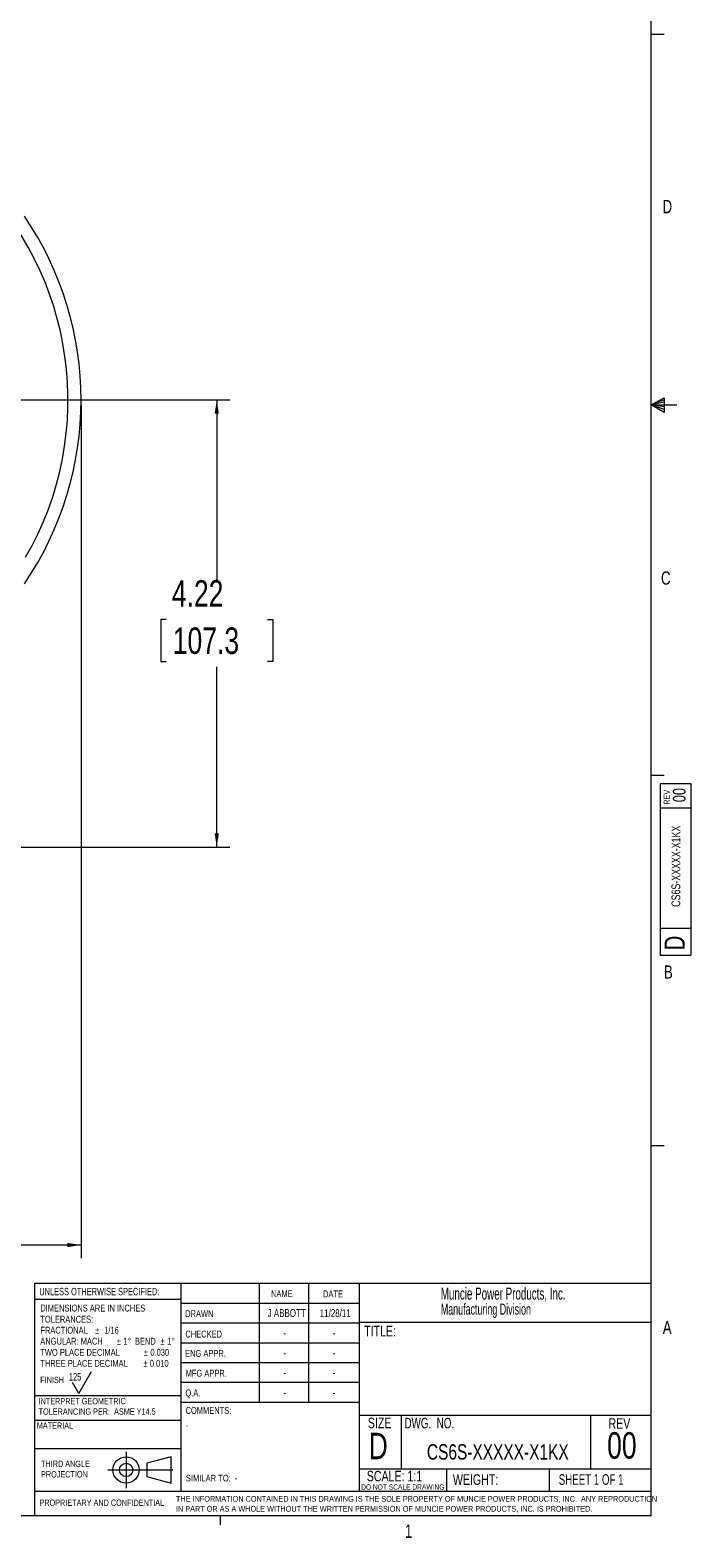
# Model space of a CAD drawing. Header units: inches. Extents: x 0.3 to 33.9, y 0.2 to 21.7.
# Tile 18 of 23: x 27.7 to 33.9, y 0.2 to 14.5. Entities that reach past the tile are written whole.
import ezdxf

# ---------------------------------------------------------------- set-up
doc = ezdxf.new("R2010")
doc.units = ezdxf.units.IN
doc.header["$MEASUREMENT"] = 0
doc.header["$PDSIZE"] = -1
doc.linetypes.add('CENTERX2', pattern=[0.8, 0.5, -0.1, 0.1, -0.1])
doc.layers.add('BORDER', color=7, linetype='Continuous', lineweight=15)
doc.layers.add('SLD-0', color=7, linetype='Continuous', lineweight=15)
doc.styles.add('SLDTEXTSTYLE0', font='TXT', dxfattribs={"width": 0.75})
doc.styles.add('SLDTEXTSTYLE1', font='TXT', dxfattribs={"width": 0.605})
doc.styles.add('SLDTEXTSTYLE2', font='TXT', dxfattribs={"width": 0.694444})
doc.styles.add('SLDTEXTSTYLE3', font='TXT', dxfattribs={"width": 0.6875})
doc.dimstyles.new('SLDDIMSTYLE0', dxfattribs={"dimtxt": 0.25, "dimasz": 0.13, "dimexe": 0, "dimexo": 0.0625, "dimgap": 0.0625, "dimtad": 0, "dimtih": 1, "dimtoh": 1, "dimdec": 4, "dimrnd": 1e-09, "dimzin": 12, "dimdsep": 46, "dimtxsty": 'SLDTEXTSTYLE0', "dimsah": 1, "dimcen": 0.09, "dimadec": 0, "dimazin": 3, "dimtfac": 1, "dimtdec": 4, "dimtofl": 0, "dimtmove": 0, "dimatfit": 3, "dimfxl": 1, "dimfrac": 2, "dimtolj": 1, "dimtzin": 12, "dimarcsym": 0})

# ---------------------------------------------------------------- blocks, each defined once
blk = doc.blocks.new('Block1')
at = {"layer": 'SLD-0', "color": 1, "linetype": 'CENTERX2'}
for p, q in [((3.162, 0.867), (3.162, 0.522)), ((2.989, 0.695), (3.334, 0.695))]:
    blk.add_line(p, q, dxfattribs=at)
at = {"layer": 'SLD-0', "color": 1}
for p, q in [((3.589, 0.818), (3.359, 0.758)), ((3.359, 0.758), (3.359, 0.632)), ((3.589, 0.571), (3.589, 0.818)), ((3.334, 0.695), (3.604, 0.695)), ((3.359, 0.632), (3.589, 0.571))]:
    blk.add_line(p, q, dxfattribs=at)
for radius in [0.124, 0.0629]:
    blk.add_circle((3.162, 0.695), radius, dxfattribs=at)
blk = doc.blocks.new('SW_NOTE_0')
at = {"layer": 'SLD-0', "color": 0, "char_height": 0.06, "attachment_point": 1, "style": 'SLDTEXTSTYLE0'}
for s, insert in [('THIRD ANGLE', (0, 0.077)), ('PROJECTION', (0, -0.022))]:
    blk.add_mtext(s, dxfattribs=dict(at, insert=insert))
blk = doc.blocks.new('SW_NOTE_1')
at = {"layer": 'SLD-0', "color": 0, "char_height": 0.055, "attachment_point": 1, "style": 'SLDTEXTSTYLE0'}
for s, insert in [('THE INFORMATION CONTAINED IN THIS DRAWING IS THE SOLE PROPERTY OF MUNCIE POWER PRODUCTS, INC.  ANY REPRODUCTION', (0, 0.071)), ('IN PART OR AS A WHOLE WITHOUT THE WRITTEN PERMISSION OF MUNCIE POWER PRODUCTS, INC. IS PROHIBITED.', (0, -0.023))]:
    blk.add_mtext(s, dxfattribs=dict(at, insert=insert))
blk = doc.blocks.new('SW_NOTE_2')
at = {"layer": 'SLD-0', "color": 0, "char_height": 0.065, "attachment_point": 1, "style": 'SLDTEXTSTYLE0'}
for s, insert in [('DIMENSIONS ARE IN INCHES', (0, 0.084)), ('TOLERANCES:', (0, -0.021)), ('FRACTIONAL', (0, -0.125)), ('%%p', (0.518, -0.125)), ('1/16', (0.604, -0.125)), ('ANGULAR: MACH', (0, -0.229)), ('%%p', (0.723, -0.229)), ('1', (0.785, -0.229)), ('%%d', (0.829, -0.229)), ('BEND', (0.895, -0.229)), ('%%p', (1.137, -0.229)), ('1', (1.199, -0.229)), ('%%d', (1.243, -0.229)), ('TWO PLACE DECIMAL', (0, -0.334)), ('%%p', (0.979, -0.334)), ('0.030', (1.041, -0.334)), ('THREE PLACE DECIMAL', (0, -0.438)), ('%%p', (0.974, -0.438)), ('0.010', (1.036, -0.438))]:
    blk.add_mtext(s, dxfattribs=dict(at, insert=insert))
blk = doc.blocks.new('SW_NOTE_3')
at = {"layer": 'SLD-0', "color": 0, "char_height": 0.06, "attachment_point": 1, "style": 'SLDTEXTSTYLE0'}
for s, insert in [('INTERPRET GEOMETRIC', (0, 0.077)), ('TOLERANCING PER:  ASME Y14.5', (0, -0.022))]:
    blk.add_mtext(s, dxfattribs=dict(at, insert=insert))
blk = doc.blocks.new('SW_NOTE_4')
at = {"layer": 'SLD-0', "color": 0, "attachment_point": 1, "style": 'SLDTEXTSTYLE1'}
for s, insert, char_height in [('Muncie Power Products, Inc.', (0, 0.147), 0.11458), ('Manufacturing Division', (0, -0.005), 0.10417)]:
    blk.add_mtext(s, dxfattribs=dict(at, insert=insert, char_height=char_height))
blk = doc.blocks.new('*D9')
at = {"layer": 'SLD-0'}
for p, q in [((28.133, 10.906), (28.133, 2.846)), ((23.803, 6.901), (23.803, 2.846)), ((25.489, 3.008), (25.438, 3.008)), ((25.438, 3.008), (25.438, 2.611)), ((26.447, 3.008), (26.498, 3.008)), ((26.498, 3.008), (26.498, 2.611)), ((23.803, 2.971), (25.349, 2.971)), ((28.133, 2.971), (26.587, 2.971)), ((25.438, 2.611), (25.489, 2.611)), ((26.498, 2.611), (26.447, 2.611))]:
    blk.add_line(p, q, dxfattribs=at)
for points in [[(23.803, 2.971), (23.933, 2.951), (23.933, 2.991)], [(28.133, 2.971), (28.003, 2.991), (28.003, 2.951)]]:
    blk.add_solid(points, dxfattribs=at)
at = {"layer": 'SLD-0', "char_height": 0.25, "attachment_point": 1, "style": 'SLDTEXTSTYLE0'}
for s, insert in [('4.33', (25.543, 3.381, 0.004)), ('110.0', (25.552, 2.934, 0.004))]:
    blk.add_mtext(s, dxfattribs=dict(at, insert=insert))
blk = doc.blocks.new('*D15')
at = {"layer": 'SLD-0'}
for p, q in [((26.117, 10.956), (29.541, 10.956)), ((29.416, 10.956), (29.416, 9.254)), ((28.937, 8.88), (28.886, 8.88)), ((28.886, 8.88), (28.886, 8.483)), ((29.895, 8.88), (29.946, 8.88)), ((29.946, 8.88), (29.946, 8.483)), ((28.886, 8.483), (28.937, 8.483)), ((29.416, 6.731), (29.416, 8.433)), ((29.946, 8.483), (29.895, 8.483)), ((25.664, 6.731), (29.541, 6.731))]:
    blk.add_line(p, q, dxfattribs=at)
for points in [[(29.416, 10.956), (29.396, 10.826), (29.436, 10.826)], [(29.416, 6.731), (29.436, 6.861), (29.396, 6.861)]]:
    blk.add_solid(points, dxfattribs=at)
at = {"layer": 'SLD-0', "char_height": 0.25, "attachment_point": 1, "style": 'SLDTEXTSTYLE0'}
for s, insert in [('4.22', (28.991, 9.253, -1.494)), ('107.3', (29, 8.806, -1.494))]:
    blk.add_mtext(s, dxfattribs=dict(at, insert=insert))

msp = doc.modelspace()

# ---------------------------------------------------------------- linework, layer by layer
at = {"color": 8, "linetype": 'Continuous', "lineweight": 15}
msp.add_arc((25.05303, 10.95577), 2.95632, 329.80647, 46.207983, dxfattribs=at)
at = {"color": 7, "linetype": 'Continuous', "lineweight": 15}
msp.add_arc((25.05303, 10.95577), 3.08, 325.683879, 34.316121, dxfattribs=at)
at = {"layer": 'BORDER'}
for p, q in [((27.6942, 0.6448), (27.6942, 2.60915)), ((27.6942, 2.60915), (33.52288, 2.60915)), ((29.07565, 2.60915), (29.07565, 0.6448)), ((29.81658, 2.60915), (29.81658, 1.48415)), ((30.28511, 2.60915), (30.28511, 1.48415)), ((30.76416, 2.60915), (30.76416, 0.6448)), ((29.07565, 2.45481), (27.6942, 2.45481)), ((29.07565, 2.42165), (30.76416, 2.42165)), ((29.07565, 2.23415), (30.76416, 2.23415)), ((30.76416, 2.242), (33.52288, 2.242)), ((29.07565, 2.04665), (30.76416, 2.04665)), ((30.76416, 1.85915), (29.07565, 1.85915)), ((28.11103, 1.56667), (28.23103, 1.77452)), ((28.11103, 1.56667), (28.05103, 1.67059)), ((30.76416, 1.67165), (29.07565, 1.67165)), ((27.6942, 1.54993), (29.07565, 1.54993)), ((30.76416, 1.48415), (29.07259, 1.48415)), ((27.6942, 1.31731), (29.07565, 1.31731)), ((30.76416, 1.36466), (33.52288, 1.36466)), ((31.1597, 1.36466), (31.1597, 0.85768)), ((32.95094, 1.36466), (32.95094, 0.85768)), ((27.6942, 1.04731), (29.07565, 1.04731)), ((30.76416, 0.85768), (33.52288, 0.85768)), ((31.5873, 0.85768), (31.5873, 0.6448)), ((32.55921, 0.85768), (32.55921, 0.6448)), ((27.69114, 0.6448), (27.69114, 0.4106)), ((27.69114, 0.6448), (33.52288, 0.6448))]:
    msp.add_line(p, q, dxfattribs=at)
at = {"layer": 'SLD-0'}
for p, q in [((33.52288, 0.4106), (33.52288, 21.4106)), ((33.52288, 14.4106), (33.64788, 14.4106)), ((33.52288, 10.9106), (33.64687, 10.97614)), ((33.64687, 10.97614), (33.64687, 10.83733)), ((33.64687, 10.95768), (33.52288, 10.9106)), ((33.64687, 10.93372), (33.52288, 10.9106)), ((33.64687, 10.89135), (33.52288, 10.9106)), ((33.64687, 10.86464), (33.52288, 10.9106)), ((33.64687, 10.83733), (33.52288, 10.9106)), ((33.52288, 10.9106), (33.76592, 10.9106)), ((33.52288, 7.4106), (33.64788, 7.4106)), ((33.61007, 7.33155), (33.89987, 7.33155)), ((33.61007, 7.33155), (33.61007, 5.70895)), ((33.89987, 7.33155), (33.89987, 5.70895)), ((33.89987, 7.09941), (33.61007, 7.09941)), ((33.61007, 5.96501), (33.89987, 5.96501)), ((33.61007, 5.70895), (33.89987, 5.70895)), ((33.52288, 3.9106), (33.64788, 3.9106)), ((33.52288, 0.4106), (0.52288, 0.4106)), ((29.44788, 0.4106), (29.44788, 0.3258))]:
    msp.add_line(p, q, dxfattribs=at)
msp.add_point((28.13303, 10.95577), dxfattribs=at)

# ---------------------------------------------------------------- block references
at = {"color": 7, "linetype": 'Continuous'}
msp.add_blockref('Block1', (25.39646, 0.1508), dxfattribs=at)
at = {"layer": 'SLD-0'}
for name, p in [('SW_NOTE_4', (31.53501, 2.42217)), ('SW_NOTE_2', (27.74737, 2.32361)), ('SW_NOTE_3', (27.73135, 1.44904)), ('SW_NOTE_0', (27.7542, 0.85635)), ('SW_NOTE_1', (29.03006, 0.52905))]:
    msp.add_blockref(name, p, dxfattribs=at)

# ---------------------------------------------------------------- texts
at = {"color": 7, "linetype": 'Continuous', "lineweight": 0, "char_height": 0.125, "attachment_point": 1, "style": 'SLDTEXTSTYLE0'}
for s, insert in [('D', (33.6323, 12.84506)), ('C', (33.61746, 9.33603)), ('B', (33.64505, 5.61286)), ('A', (33.63405, 2.25433)), ('1', (31.19544, 0.32903))]:
    msp.add_mtext(s, dxfattribs=dict(at, insert=insert))
at = {"color": 7, "linetype": 'Continuous', "lineweight": 0, "rotation": 90, "style": 'SLDTEXTSTYLE0'}
for s, insert, char_height, attachment_point in [('REV', (33.64215, 7.13138), 0.06, 1), ('00', (33.72971, 7.22198), 0.12, 2), ('CS6S-XXXXX-X1KX', (33.71672, 6.54983), 0.0833333, 2), ('D', (33.65132, 5.75594), 0.19, 1)]:
    msp.add_mtext(s, dxfattribs=dict(at, insert=insert, char_height=char_height, attachment_point=attachment_point))
at = {"layer": 'BORDER', "style": 'SLDTEXTSTYLE0'}
for s, insert, char_height, attachment_point in [('125', (28.01793, 1.76076), 0.07, 1), ('00', (33.24733, 1.20242), 0.25, 2), ('CS6S-XXXXX-X1KX', (32.074, 1.08917), 0.1458333, 2), ('-', (29.58809, 0.79987), 0.0625, 1), ('PROPRIETARY AND CONFIDENTIAL', (27.73944, 0.56619), 0.06, 1)]:
    msp.add_mtext(s, dxfattribs=dict(at, insert=insert, char_height=char_height, attachment_point=attachment_point))
at = {"layer": 'SLD-0'}
for s, insert, char_height, attachment_point, style in [('UNLESS OTHERWISE SPECIFIED:', (27.73776, 2.56602), 0.07, 1, 'SLDTEXTSTYLE0'), ('NAME', (29.92933, 2.54334), 0.065, 1, 'SLDTEXTSTYLE0'), ('DATE', (30.4211, 2.54161), 0.065, 1, 'SLDTEXTSTYLE0'), ('DRAWN', (29.11723, 2.35436), 0.065, 1, 'SLDTEXTSTYLE0'), ('J ABBOTT', (30.07753, 2.3655), 0.075, 2, 'SLDTEXTSTYLE0'), ('11/28/11', (30.5363, 2.36436), 0.075, 2, 'SLDTEXTSTYLE0'), ('CHECKED', (29.11936, 2.162), 0.065, 1, 'SLDTEXTSTYLE0'), ('TITLE:', (30.81002, 2.20751), 0.1, 1, 'SLDTEXTSTYLE0'), ('-', (30.05737, 2.17686), 0.075, 2, 'SLDTEXTSTYLE0'), ('-', (30.52589, 2.17686), 0.075, 2, 'SLDTEXTSTYLE0'), ('ENG APPR.', (29.11647, 1.97948), 0.065, 1, 'SLDTEXTSTYLE0'), ('-', (30.05737, 1.98936), 0.075, 2, 'SLDTEXTSTYLE0'), ('-', (30.52589, 1.98936), 0.075, 2, 'SLDTEXTSTYLE0'), ('FINISH', (27.74662, 1.72599), 0.06, 1, 'SLDTEXTSTYLE0'), ('MFG APPR.', (29.12142, 1.79226), 0.065, 1, 'SLDTEXTSTYLE0'), ('-', (30.05737, 1.80186), 0.075, 2, 'SLDTEXTSTYLE0'), ('-', (30.52589, 1.80186), 0.075, 2, 'SLDTEXTSTYLE0'), ('Q.A.', (29.11979, 1.60634), 0.065, 1, 'SLDTEXTSTYLE0'), ('-', (30.05737, 1.61436), 0.075, 2, 'SLDTEXTSTYLE0'), ('-', (30.52589, 1.61436), 0.075, 2, 'SLDTEXTSTYLE0'), ('COMMENTS:', (29.12067, 1.44042), 0.065, 1, 'SLDTEXTSTYLE0'), ('MATERIAL', (27.71414, 1.29434), 0.06, 1, 'SLDTEXTSTYLE0'), ('SIZE', (30.84491, 1.34), 0.1, 1, 'SLDTEXTSTYLE0'), ('DWG.  NO.', (31.19141, 1.3386), 0.1, 1, 'SLDTEXTSTYLE2'), ('REV', (33.12071, 1.33469), 0.1, 1, 'SLDTEXTSTYLE0'), ('-', (29.12088, 1.29987), 0.0625, 1, 'SLDTEXTSTYLE0'), ('D', (30.8528, 1.19694), 0.25, 1, 'SLDTEXTSTYLE0'), ('SIMILAR TO:', (29.12367, 0.79987), 0.0625, 1, 'SLDTEXTSTYLE0'), ('SCALE: 1:1', (30.83503, 0.8377), 0.1, 1, 'SLDTEXTSTYLE0'), ('WEIGHT:', (31.64911, 0.80482), 0.1, 1, 'SLDTEXTSTYLE0'), ('SHEET 1 OF 1', (32.65008, 0.80515), 0.1, 1, 'SLDTEXTSTYLE3'), ('DO NOT SCALE DRAWING', (31.17503, 0.70917), 0.05, 2, 'SLDTEXTSTYLE0')]:
    msp.add_mtext(s, dxfattribs=dict(at, insert=insert, char_height=char_height, attachment_point=attachment_point, style=style))

# ---------------------------------------------------------------- dimensions: what is measured, and where the dimension line sits
dim = msp.add_linear_dim(base=(23.80303, 2.97148), p1=(28.13303, 10.95577), p2=(23.80303, 6.95067), dimstyle='SLDDIMSTYLE0', dxfattribs=at)
dim.commit()
dim.dimension.update_dxf_attribs({"geometry": '*D9', "text_midpoint": (25.96803, 2.97148), "dimtype": 160})
dim = msp.add_linear_dim(base=(29.41611, 6.73117), p1=(26.06678, 10.95577), p2=(25.61395, 6.73117), angle=90, dimstyle='SLDDIMSTYLE0', dxfattribs=at)
dim.commit()
dim.dimension.update_dxf_attribs({"geometry": '*D15', "text_midpoint": (29.41611, 8.84347), "dimtype": 160})

doc.saveas('drawing.dxf')
